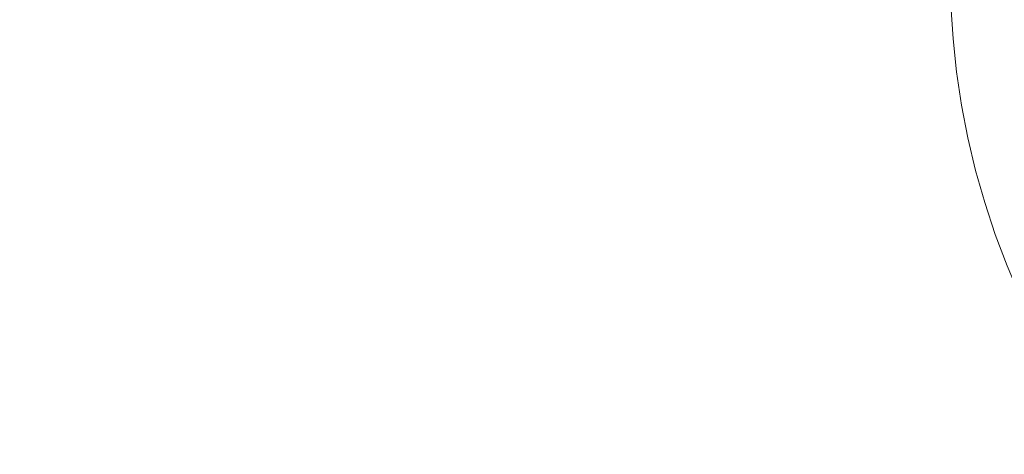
# Model space of a CAD drawing. Header units: centimetres. Extents: x -25.8 to 27.5, y 33.3 to 35.1.
# Tile 101 of 256: x -8.347 to -7.972, y 33.656 to 33.822. Entities that reach past the tile are written whole.
import ezdxf

# ---------------------------------------------------------------- set-up
doc = ezdxf.new("R2010")
doc.units = ezdxf.units.CM
doc.header["$LTSCALE"] = 2.54
doc.layers.add('Lucido design-1', color=7, linetype='Continuous')

# ---------------------------------------------------------------- blocks, each defined once
blk = doc.blocks.new('Gruppo-6-1')
at = {"color": 7, "linetype": 'Continuous', "lineweight": 9}
for points in [[(-25.69296, 35.04011, 330.58612), (-25.69296, 33.44011, 330.58612), (27.40704, 33.44011, 330.58612), (27.40704, 35.04011, 330.58612)], [(-25.69296, 35.04011, 306.61936), (-25.69296, 33.44011, 306.61936), (27.40704, 33.44011, 306.61936), (27.40704, 35.04011, 306.61936)]]:
    blk.add_3dface(points, dxfattribs=at)
for points, invisible_edges in [([(-25.69296, 33.44011, 329.78612), (-25.69296, 35.04011, 329.78612), (-7.99296, 35.04011, 329.78612), (-7.99296, 33.84011, 329.78612)], 8), ([(-25.69296, 33.44011, 305.81936), (-25.69296, 35.04011, 305.81936), (-7.99296, 35.04011, 305.81936), (-7.99296, 33.84011, 305.81936)], 8), ([(-7.99296, 33.84011, 329.78612), (-7.99269, 33.82738, 329.78612), (-25.69296, 33.44011, 329.78612)], 10), ([(-7.99296, 33.84011, 305.81936), (-7.99269, 33.82738, 305.81936), (-25.69296, 33.44011, 305.81936)], 10), ([(-7.99269, 33.82738, 329.78612), (-7.99188, 33.81467, 329.78612), (-25.69296, 33.44011, 329.78612)], 10), ([(-7.99269, 33.82738, 305.81936), (-7.99188, 33.81467, 305.81936), (-25.69296, 33.44011, 305.81936)], 10), ([(-7.99188, 33.81467, 329.78612), (-7.99269, 33.82738, 329.78612), (-7.98833, 33.82756, 329.78622), (-7.98754, 33.81504, 329.78622)], 14), ([(-7.99188, 33.81467, 305.81936), (-7.99269, 33.82738, 305.81936), (-7.98833, 33.82756, 305.81945), (-7.98754, 33.81504, 305.81945)], 14), ([(-7.98754, 33.81504, 329.78622), (-7.98833, 33.82756, 329.78622), (-7.9842, 33.82774, 329.78648), (-7.98342, 33.81539, 329.78648)], 15), ([(-7.98754, 33.81504, 305.81945), (-7.98833, 33.82756, 305.81945), (-7.9842, 33.82774, 305.81972), (-7.98342, 33.81539, 305.81972)], 15), ([(-7.98342, 33.81539, 329.78648), (-7.9842, 33.82774, 329.78648), (-7.98009, 33.82791, 329.78692), (-7.97932, 33.81574, 329.78692)], 15), ([(-7.98342, 33.81539, 305.81972), (-7.9842, 33.82774, 305.81972), (-7.98009, 33.82791, 305.82016), (-7.97932, 33.81574, 305.82016)], 15), ([(-7.97932, 33.81574, 329.78692), (-7.98009, 33.82791, 329.78692), (-7.97601, 33.82809, 329.78753), (-7.97524, 33.81609, 329.78753)], 15), ([(-7.97932, 33.81574, 305.82016), (-7.98009, 33.82791, 305.82016), (-7.97601, 33.82809, 305.82076), (-7.97524, 33.81609, 305.82076)], 15), ([(-7.97524, 33.81609, 329.78753), (-7.97601, 33.82809, 329.78753), (-7.97196, 33.82826, 329.7883), (-7.9712, 33.81643, 329.7883)], 15), ([(-7.97524, 33.81609, 305.82076), (-7.97601, 33.82809, 305.82076), (-7.97196, 33.82826, 305.82154), (-7.9712, 33.81643, 305.82154)], 15), ([(-7.97803, 33.80361, 329.78692), (-7.97932, 33.81574, 329.78692), (-7.97524, 33.81609, 329.78753), (-7.97397, 33.80413, 329.78753)], 15), ([(-7.97803, 33.80361, 305.82016), (-7.97932, 33.81574, 305.82016), (-7.97524, 33.81609, 305.82076), (-7.97397, 33.80413, 305.82076)], 15), ([(-7.97397, 33.80413, 329.78753), (-7.97524, 33.81609, 329.78753), (-7.9712, 33.81643, 329.7883), (-7.96994, 33.80464, 329.7883)], 15), ([(-7.97397, 33.80413, 305.82076), (-7.97524, 33.81609, 305.82076), (-7.9712, 33.81643, 305.82154), (-7.96994, 33.80464, 305.82154)], 15), ([(-25.69296, 33.44011, 329.78612), (-7.99188, 33.81467, 329.78612), (-7.99053, 33.80201, 329.78612)], 9), ([(-25.69296, 33.44011, 305.81936), (-7.99188, 33.81467, 305.81936), (-7.99053, 33.80201, 305.81936)], 9), ([(-7.99053, 33.80201, 329.78612), (-7.99188, 33.81467, 329.78612), (-7.98754, 33.81504, 329.78622), (-7.98621, 33.80256, 329.78622)], 14), ([(-7.99053, 33.80201, 305.81936), (-7.99188, 33.81467, 305.81936), (-7.98754, 33.81504, 305.81945), (-7.98621, 33.80256, 305.81945)], 14), ([(-7.98621, 33.80256, 329.78622), (-7.98754, 33.81504, 329.78622), (-7.98342, 33.81539, 329.78648), (-7.98211, 33.80309, 329.78648)], 15), ([(-7.98621, 33.80256, 305.81945), (-7.98754, 33.81504, 305.81945), (-7.98342, 33.81539, 305.81972), (-7.98211, 33.80309, 305.81972)], 15), ([(-7.98211, 33.80309, 329.78648), (-7.98342, 33.81539, 329.78648), (-7.97932, 33.81574, 329.78692), (-7.97803, 33.80361, 329.78692)], 15), ([(-7.98211, 33.80309, 305.81972), (-7.98342, 33.81539, 305.81972), (-7.97932, 33.81574, 305.82016), (-7.97803, 33.80361, 305.82016)], 15), ([(-7.99053, 33.80201, 329.78612), (-7.98864, 33.78941, 329.78612), (-25.69296, 33.44011, 329.78612)], 10), ([(-7.99053, 33.80201, 305.81936), (-7.98864, 33.78941, 305.81936), (-25.69296, 33.44011, 305.81936)], 10), ([(-7.98864, 33.78941, 329.78612), (-7.99053, 33.80201, 329.78612), (-7.98621, 33.80256, 329.78622), (-7.98435, 33.79015, 329.78622)], 14), ([(-7.98864, 33.78941, 305.81936), (-7.99053, 33.80201, 305.81936), (-7.98621, 33.80256, 305.81945), (-7.98435, 33.79015, 305.81945)], 14), ([(-7.98435, 33.79015, 329.78622), (-7.98621, 33.80256, 329.78622), (-7.98211, 33.80309, 329.78648), (-7.98027, 33.79085, 329.78648)], 15), ([(-7.98435, 33.79015, 305.81945), (-7.98621, 33.80256, 305.81945), (-7.98211, 33.80309, 305.81972), (-7.98027, 33.79085, 305.81972)], 15), ([(-7.98027, 33.79085, 329.78648), (-7.98211, 33.80309, 329.78648), (-7.97803, 33.80361, 329.78692), (-7.97622, 33.79154, 329.78692)], 15), ([(-7.98027, 33.79085, 305.81972), (-7.98211, 33.80309, 305.81972), (-7.97803, 33.80361, 305.82016), (-7.97622, 33.79154, 305.82016)], 15), ([(-7.97622, 33.79154, 329.78692), (-7.97803, 33.80361, 329.78692), (-7.97397, 33.80413, 329.78753), (-7.97219, 33.79223, 329.78753)], 15), ([(-7.97622, 33.79154, 305.82016), (-7.97803, 33.80361, 305.82016), (-7.97397, 33.80413, 305.82076), (-7.97219, 33.79223, 305.82076)], 15), ([(-7.97219, 33.79223, 329.78753), (-7.97397, 33.80413, 329.78753), (-7.96994, 33.80464, 329.7883), (-7.96819, 33.79292, 329.7883)], 15), ([(-7.97219, 33.79223, 305.82076), (-7.97397, 33.80413, 305.82076), (-7.96994, 33.80464, 305.82154), (-7.96819, 33.79292, 305.82154)], 15), ([(-7.98623, 33.77691, 329.78612), (-7.98864, 33.78941, 329.78612), (-7.98435, 33.79015, 329.78622), (-7.98196, 33.77783, 329.78622)], 14), ([(-7.98623, 33.77691, 305.81936), (-7.98864, 33.78941, 305.81936), (-7.98435, 33.79015, 305.81945), (-7.98196, 33.77783, 305.81945)], 14), ([(-7.98196, 33.77783, 329.78622), (-7.98435, 33.79015, 329.78622), (-7.98027, 33.79085, 329.78648), (-7.97792, 33.7787, 329.78648)], 15), ([(-7.98196, 33.77783, 305.81945), (-7.98435, 33.79015, 305.81945), (-7.98027, 33.79085, 305.81972), (-7.97792, 33.7787, 305.81972)], 15), ([(-7.97792, 33.7787, 329.78648), (-7.98027, 33.79085, 329.78648), (-7.97622, 33.79154, 329.78692), (-7.9739, 33.77956, 329.78692)], 15), ([(-7.97792, 33.7787, 305.81972), (-7.98027, 33.79085, 305.81972), (-7.97622, 33.79154, 305.82016), (-7.9739, 33.77956, 305.82016)], 15), ([(-7.9739, 33.77956, 329.78692), (-7.97622, 33.79154, 329.78692), (-7.97219, 33.79223, 329.78753), (-7.96991, 33.78043, 329.78753)], 15), ([(-7.9739, 33.77956, 305.82016), (-7.97622, 33.79154, 305.82016), (-7.97219, 33.79223, 305.82076), (-7.96991, 33.78043, 305.82076)], 15), ([(-7.98864, 33.78941, 329.78612), (-7.98623, 33.77691, 329.78612), (-25.69296, 33.44011, 329.78612)], 10), ([(-7.98864, 33.78941, 305.81936), (-7.98623, 33.77691, 305.81936), (-25.69296, 33.44011, 305.81936)], 10), ([(-7.97906, 33.76562, 329.78622), (-7.98196, 33.77783, 329.78622), (-7.97792, 33.7787, 329.78648), (-7.97506, 33.76666, 329.78648)], 15), ([(-7.97906, 33.76562, 305.81945), (-7.98196, 33.77783, 305.81945), (-7.97792, 33.7787, 305.81972), (-7.97506, 33.76666, 305.81972)], 15), ([(-7.97506, 33.76666, 329.78648), (-7.97792, 33.7787, 329.78648), (-7.9739, 33.77956, 329.78692), (-7.97108, 33.7677, 329.78692)], 15), ([(-7.97506, 33.76666, 305.81972), (-7.97792, 33.7787, 305.81972), (-7.9739, 33.77956, 305.82016), (-7.97108, 33.7677, 305.82016)], 15), ([(-7.97108, 33.7677, 329.78692), (-7.9739, 33.77956, 329.78692), (-7.96991, 33.78043, 329.78753), (-7.96712, 33.76873, 329.78753)], 15), ([(-7.97108, 33.7677, 305.82016), (-7.9739, 33.77956, 305.82016), (-7.96991, 33.78043, 305.82076), (-7.96712, 33.76873, 305.82076)], 15), ([(-7.98623, 33.77691, 329.78612), (-7.98328, 33.76452, 329.78612), (-25.69296, 33.44011, 329.78612)], 10), ([(-7.98623, 33.77691, 305.81936), (-7.98328, 33.76452, 305.81936), (-25.69296, 33.44011, 305.81936)], 10), ([(-7.98328, 33.76452, 329.78612), (-7.98623, 33.77691, 329.78612), (-7.98196, 33.77783, 329.78622), (-7.97906, 33.76562, 329.78622)], 14), ([(-7.98328, 33.76452, 305.81936), (-7.98623, 33.77691, 305.81936), (-7.98196, 33.77783, 305.81945), (-7.97906, 33.76562, 305.81945)], 14), ([(-7.97169, 33.75475, 329.78648), (-7.97506, 33.76666, 329.78648), (-7.97108, 33.7677, 329.78692), (-7.96776, 33.75596, 329.78692)], 15), ([(-7.97169, 33.75475, 305.81972), (-7.97506, 33.76666, 305.81972), (-7.97108, 33.7677, 305.82016), (-7.96776, 33.75596, 305.82016)], 15), ([(-25.69296, 33.44011, 329.78612), (-7.98328, 33.76452, 329.78612), (-7.97981, 33.75227, 329.78612)], 9), ([(-25.69296, 33.44011, 305.81936), (-7.98328, 33.76452, 305.81936), (-7.97981, 33.75227, 305.81936)], 9), ([(-7.97981, 33.75227, 329.78612), (-7.98328, 33.76452, 329.78612), (-7.97906, 33.76562, 329.78622), (-7.97564, 33.75354, 329.78622)], 14), ([(-7.97981, 33.75227, 305.81936), (-7.98328, 33.76452, 305.81936), (-7.97906, 33.76562, 305.81945), (-7.97564, 33.75354, 305.81945)], 14), ([(-7.97564, 33.75354, 329.78622), (-7.97906, 33.76562, 329.78622), (-7.97506, 33.76666, 329.78648), (-7.97169, 33.75475, 329.78648)], 15), ([(-7.97564, 33.75354, 305.81945), (-7.97906, 33.76562, 305.81945), (-7.97506, 33.76666, 305.81972), (-7.97169, 33.75475, 305.81972)], 15), ([(-7.97582, 33.74017, 329.78612), (-7.97981, 33.75227, 329.78612), (-7.97564, 33.75354, 329.78622), (-7.97171, 33.74162, 329.78622)], 14), ([(-7.97582, 33.74017, 305.81936), (-7.97981, 33.75227, 305.81936), (-7.97564, 33.75354, 305.81945), (-7.97171, 33.74162, 305.81945)], 14), ([(-7.97171, 33.74162, 329.78622), (-7.97564, 33.75354, 329.78622), (-7.97169, 33.75475, 329.78648), (-7.96782, 33.743, 329.78648)], 15), ([(-7.97171, 33.74162, 305.81945), (-7.97564, 33.75354, 305.81945), (-7.97169, 33.75475, 305.81972), (-7.96782, 33.743, 305.81972)], 15), ([(-7.97981, 33.75227, 329.78612), (-7.97582, 33.74017, 329.78612), (-25.69296, 33.44011, 329.78612)], 10), ([(-7.97981, 33.75227, 305.81936), (-7.97582, 33.74017, 305.81936), (-25.69296, 33.44011, 305.81936)], 10), ([(-7.97133, 33.72826, 329.78612), (-7.97582, 33.74017, 329.78612), (-7.97171, 33.74162, 329.78622), (-7.96728, 33.72988, 329.78622)], 14), ([(-7.97133, 33.72826, 305.81936), (-7.97582, 33.74017, 305.81936), (-7.97171, 33.74162, 305.81945), (-7.96728, 33.72988, 305.81945)], 14), ([(-25.69296, 33.44011, 329.78612), (-7.97582, 33.74017, 329.78612), (-7.97133, 33.72826, 329.78612)], 9), ([(-25.69296, 33.44011, 305.81936), (-7.97582, 33.74017, 305.81936), (-7.97133, 33.72826, 305.81936)], 9), ([(-7.97133, 33.72826, 329.78612), (-7.96633, 33.71654, 329.78612), (-25.69296, 33.44011, 329.78612)], 10), ([(-7.97133, 33.72826, 305.81936), (-7.96633, 33.71654, 305.81936), (-25.69296, 33.44011, 305.81936)], 10), ([(-25.69296, 33.44011, 329.78612), (-7.96633, 33.71654, 329.78612), (-7.96084, 33.70505, 329.78612)], 9), ([(-7.96633, 33.71654, 305.81936), (-7.96084, 33.70505, 305.81936), (-25.69296, 33.44011, 305.81936)], 10), ([(-7.96084, 33.70505, 329.78612), (-7.95486, 33.6938, 329.78612), (-25.69296, 33.44011, 329.78612)], 10), ([(-25.69296, 33.44011, 305.81936), (-7.96084, 33.70505, 305.81936), (-7.95486, 33.6938, 305.81936)], 9), ([(-25.69296, 33.44011, 329.78612), (-7.95486, 33.6938, 329.78612), (-7.94842, 33.68282, 329.78612)], 9), ([(-25.69296, 33.44011, 305.81936), (-7.95486, 33.6938, 305.81936), (-7.94842, 33.68282, 305.81936)], 9), ([(-7.94842, 33.68282, 329.78612), (-7.94151, 33.67212, 329.78612), (-25.69296, 33.44011, 329.78612)], 10), ([(-7.94842, 33.68282, 305.81936), (-7.94151, 33.67212, 305.81936), (-25.69296, 33.44011, 305.81936)], 10), ([(-25.69296, 33.44011, 329.78612), (-7.94151, 33.67212, 329.78612), (-7.93416, 33.66172, 329.78612)], 9), ([(-7.94151, 33.67212, 305.81936), (-7.93416, 33.66172, 305.81936), (-25.69296, 33.44011, 305.81936)], 10), ([(-7.93416, 33.66172, 329.78612), (-7.92637, 33.65165, 329.78612), (-25.69296, 33.44011, 329.78612)], 10), ([(-25.69296, 33.44011, 305.81936), (-7.93416, 33.66172, 305.81936), (-7.92637, 33.65165, 305.81936)], 9)]:
    blk.add_3dface(points, dxfattribs=dict(at, invisible_edges=invisible_edges))

msp = doc.modelspace()

# ---------------------------------------------------------------- block references
at = {"layer": 'Lucido design-1', "color": 7}
msp.add_blockref('Gruppo-6-1', (0, 0), dxfattribs=at)

doc.saveas('drawing.dxf')
